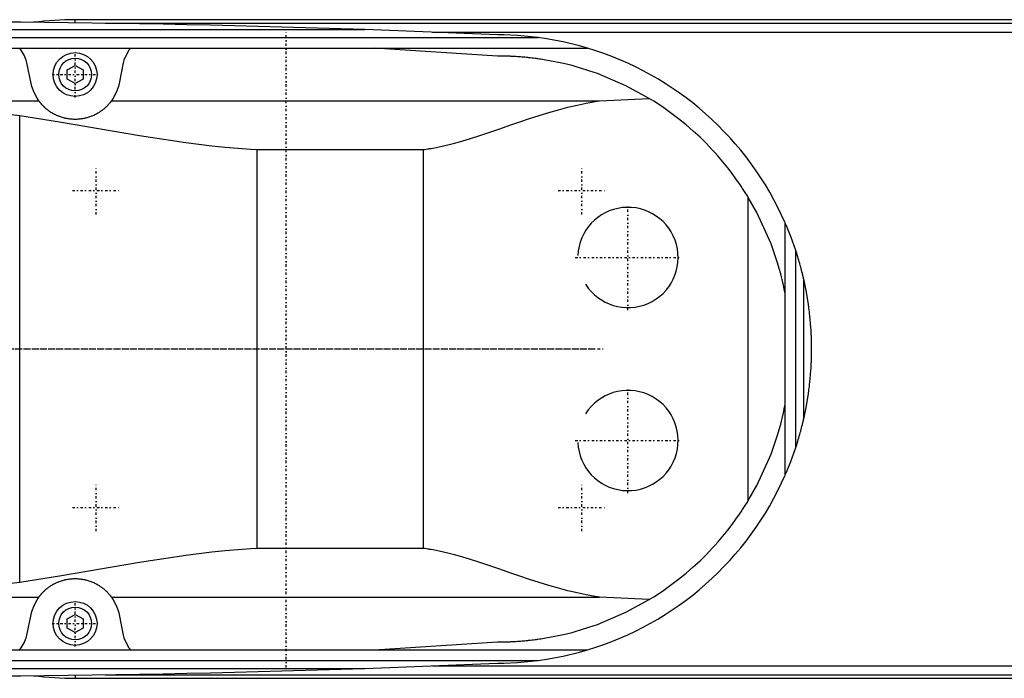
# Model space of a CAD drawing. Extents: x -702 to 174, y -90 to 90.
# Tile 3 of 4: x -451 to -264, y -62 to 62. Entities that reach past the tile are written whole.
import ezdxf

# ---------------------------------------------------------------- set-up
doc = ezdxf.new("R2010")
doc.units = 0
doc.linetypes.add('CENTER', pattern=[1.5, 0.45, -0.5, 0.05, -0.5])
doc.layers.add('AM_0', color=7, linetype='CONTINUOUS')
doc.layers.add('AM_7', color=7, linetype='CENTER')

msp = doc.modelspace()

# ---------------------------------------------------------------- linework, layer by layer
at = {"layer": 'AM_0', "color": 7, "linetype": 'CONTINUOUS'}
for p, q in [((-90, 62.39), (-440, 62.39)), ((-440, 61.81), (-440, 62.39)), ((-434.3, 61.72), (-90, 61.72)), ((-531.04, 60.5), (-385.14, 60.5)), ((-360, 59.5), (-385.14, 60.5)), ((-372.31, 60.02), (-90, 60.02)), ((-562.76, 59), (-352.3, 59)), ((-594.4, 57), (-342.93, 57)), ((-360, 55.5), (-383.32, 57)), ((-448.33, 50.31), (-449.12, 54.2)), ((-430.88, 54.2), (-431.67, 50.31)), ((-441.5, 52.87), (-440, 53.73)), ((-441.5, 51.13), (-441.5, 52.87)), ((-440, 53.73), (-438.5, 52.87)), ((-438.5, 52.87), (-438.5, 51.13)), ((-440, 50.27), (-441.5, 51.13)), ((-438.5, 51.13), (-440, 50.27)), ((-483.81, 47), (-446.87, 47)), ((-433.13, 47), (-340.66, 47)), ((-340.66, 47), (-331.25, 47.47)), ((-450.5, -44.22), (-450.5, 44.22)), ((-405.5, 37.8), (-374, 37.8)), ((-405.5, -37.8), (-405.5, 37.8)), ((-374, -37.8), (-374, 37.8)), ((-312.5, -28.71), (-312.5, 28.71)), ((-305.5, -23.87), (-305.5, 23.87)), ((-303.5, -18.65), (-303.5, 18.65)), ((-302, -13.28), (-302, 13.28)), ((-374, -37.8), (-405.5, -37.8)), ((-483.81, -47), (-446.87, -47)), ((-433.13, -47), (-340.66, -47)), ((-331.25, -47.47), (-340.66, -47)), ((-449.12, -54.2), (-448.33, -50.31)), ((-441.5, -51.13), (-440, -50.27)), ((-440, -50.27), (-438.5, -51.13)), ((-431.67, -50.31), (-430.88, -54.2)), ((-441.5, -52.87), (-441.5, -51.13)), ((-438.5, -51.13), (-438.5, -52.87)), ((-440, -53.73), (-441.5, -52.87)), ((-438.5, -52.87), (-440, -53.73)), ((-383.32, -57), (-360, -55.5)), ((-594.4, -57), (-342.93, -57)), ((-562.76, -59), (-352.3, -59)), ((-385.14, -60.5), (-360, -59.5)), ((-531.04, -60.5), (-385.14, -60.5)), ((-372.31, -60.02), (-90, -60.02)), ((-440, -61.81), (-440, -62.39)), ((-440, -62.39), (-90, -62.39)), ((-434.3, -61.72), (-90, -61.72))]:
    msp.add_line(p, q, dxfattribs=at)
for points in [[(-385.14, 60.5, 0), (-387.39, 60.58, 0), (-391.88, 60.72, 0), (-396.37, 60.86, 0), (-398.61, 60.93, 0), (-400.86, 61, 0), (-405.35, 61.12, 0), (-409.84, 61.24, 0), (-414.33, 61.34, 0), (-418.83, 61.44, 0), (-423.32, 61.53, 0), (-425.56, 61.58, 0), (-427.81, 61.62, 0), (-432.3, 61.69, 0), (-436.8, 61.76, 0), (-441.29, 61.82, 0), (-445.78, 61.87, 0), (-450.27, 61.91, 0), (-452.52, 61.93, 0), (-454.77, 61.95, 0), (-459.26, 61.97, 0), (-463.75, 61.99, 0), (-466, 62, 0)], [(-352.3, 59, 0), (-353.62, 59.16, 0), (-356.22, 59.38, 0), (-358.77, 59.49, 0), (-360, 59.5, 0)], [(-342.93, 57, 0), (-344.47, 57.44, 0), (-347.58, 58.19, 0), (-350.72, 58.77, 0), (-352.3, 59, 0)], [(-449.12, 54.2, 0), (-449.25, 54.71, 0), (-449.64, 55.69, 0), (-450.19, 56.59, 0), (-450.53, 57, 0)], [(-429.47, 57, 0), (-429.81, 56.59, 0), (-430.36, 55.69, 0), (-430.75, 54.71, 0), (-430.88, 54.2, 0)], [(-331.25, 47.47, 0), (-335.67, 49.88, 0), (-341.08, 52.17, 0), (-342.67, 52.72, 0), (-344.27, 53.22, 0), (-345.07, 53.46, 0), (-345.88, 53.68, 0), (-347.51, 54.08, 0), (-349.16, 54.43, 0), (-350.81, 54.73, 0), (-351.78, 54.89, 0), (-352.05, 54.93, 0), (-352.33, 54.97, 0), (-352.47, 54.99, 0), (-352.61, 55.01, 0), (-352.88, 55.04, 0), (-353.16, 55.08, 0), (-353.44, 55.11, 0), (-353.72, 55.14, 0), (-354, 55.17, 0), (-354.13, 55.19, 0), (-354.27, 55.2, 0), (-354.55, 55.23, 0), (-354.83, 55.26, 0), (-354.97, 55.27, 0), (-355.11, 55.28, 0), (-355.39, 55.31, 0), (-355.67, 55.33, 0), (-355.81, 55.34, 0), (-355.95, 55.35, 0), (-356.23, 55.37, 0), (-356.5, 55.39, 0), (-356.78, 55.41, 0), (-357.06, 55.42, 0), (-357.34, 55.44, 0), (-357.48, 55.44, 0), (-357.62, 55.45, 0), (-357.9, 55.46, 0), (-358.18, 55.47, 0), (-358.46, 55.48, 0), (-358.62, 55.48, 0), (-358.67, 55.48, 0), (-358.72, 55.49, 0), (-358.74, 55.49, 0), (-358.76, 55.49, 0), (-358.81, 55.49, 0), (-358.86, 55.49, 0), (-358.9, 55.49, 0), (-358.95, 55.49, 0), (-359, 55.49, 0), (-359.02, 55.49, 0), (-359.04, 55.49, 0), (-359.09, 55.49, 0), (-359.14, 55.49, 0), (-359.16, 55.49, 0), (-359.18, 55.49, 0), (-359.23, 55.49, 0), (-359.28, 55.5, 0), (-359.3, 55.5, 0), (-359.32, 55.5, 0), (-359.37, 55.5, 0), (-359.42, 55.5, 0), (-359.46, 55.5, 0), (-359.51, 55.5, 0), (-359.56, 55.5, 0), (-359.58, 55.5, 0), (-359.6, 55.5, 0), (-359.65, 55.5, 0), (-359.7, 55.5, 0), (-359.74, 55.5, 0), (-359.79, 55.5, 0), (-359.84, 55.5, 0), (-359.86, 55.5, 0), (-359.88, 55.5, 0), (-359.93, 55.5, 0), (-359.98, 55.5, 0), (-360, 55.5, 0)], [(-446.87, 47, 0), (-447.21, 47.5, 0), (-447.78, 48.57, 0), (-448.19, 49.72, 0), (-448.33, 50.31, 0)], [(-431.67, 50.31, 0), (-431.81, 49.72, 0), (-432.22, 48.57, 0), (-432.79, 47.5, 0), (-433.13, 47, 0)], [(-483.81, 47, 0), (-478.39, 46.72, 0), (-467.37, 45.92, 0), (-456.16, 44.84, 0), (-450.5, 44.22, 0)], [(-433.13, 47, 0), (-433.14, 46.98, 0), (-433.17, 46.93, 0), (-433.21, 46.89, 0), (-433.23, 46.86, 0), (-433.25, 46.84, 0), (-433.29, 46.78, 0), (-433.33, 46.73, 0), (-433.38, 46.67, 0), (-433.43, 46.61, 0), (-433.48, 46.55, 0), (-433.51, 46.51, 0), (-433.54, 46.48, 0), (-433.6, 46.41, 0), (-433.66, 46.34, 0), (-433.72, 46.27, 0), (-433.79, 46.19, 0), (-433.87, 46.11, 0), (-433.9, 46.08, 0), (-433.94, 46.04, 0), (-434.02, 45.96, 0), (-434.11, 45.87, 0), (-434.15, 45.83, 0), (-434.2, 45.79, 0), (-434.29, 45.71, 0), (-434.38, 45.62, 0), (-434.43, 45.58, 0), (-434.48, 45.53, 0), (-434.59, 45.45, 0), (-434.7, 45.36, 0), (-434.81, 45.27, 0), (-434.93, 45.18, 0), (-435.05, 45.09, 0), (-435.11, 45.05, 0), (-435.17, 45.01, 0), (-435.3, 44.92, 0), (-435.43, 44.83, 0), (-435.57, 44.75, 0), (-435.71, 44.66, 0), (-435.86, 44.58, 0), (-435.93, 44.54, 0), (-436.01, 44.5, 0), (-436.16, 44.42, 0), (-436.32, 44.34, 0), (-436.48, 44.26, 0), (-436.65, 44.19, 0), (-436.83, 44.11, 0), (-436.92, 44.08, 0), (-437.01, 44.04, 0), (-437.2, 43.97, 0), (-437.39, 43.91, 0), (-437.59, 43.85, 0), (-437.79, 43.79, 0), (-438, 43.74, 0), (-438.1, 43.72, 0), (-438.2, 43.69, 0), (-438.41, 43.65, 0), (-438.62, 43.61, 0), (-438.84, 43.58, 0), (-439.05, 43.55, 0), (-439.26, 43.53, 0), (-439.37, 43.52, 0), (-439.48, 43.52, 0), (-439.69, 43.51, 0), (-439.9, 43.5, 0), (-440, 43.5, 0), (-440.1, 43.5, 0), (-440.31, 43.51, 0), (-440.52, 43.52, 0), (-440.63, 43.52, 0), (-440.74, 43.53, 0), (-440.95, 43.55, 0), (-441.16, 43.58, 0), (-441.38, 43.61, 0), (-441.59, 43.65, 0), (-441.8, 43.69, 0), (-441.9, 43.72, 0), (-442, 43.74, 0), (-442.21, 43.79, 0), (-442.41, 43.85, 0), (-442.61, 43.91, 0), (-442.8, 43.97, 0), (-442.99, 44.04, 0), (-443.08, 44.08, 0), (-443.17, 44.11, 0), (-443.35, 44.19, 0), (-443.52, 44.26, 0), (-443.68, 44.34, 0), (-443.84, 44.42, 0), (-443.99, 44.5, 0), (-444.07, 44.54, 0), (-444.14, 44.58, 0), (-444.29, 44.66, 0), (-444.43, 44.75, 0), (-444.57, 44.83, 0), (-444.7, 44.92, 0), (-444.83, 45.01, 0), (-444.89, 45.05, 0), (-444.95, 45.09, 0), (-445.07, 45.18, 0), (-445.19, 45.27, 0), (-445.3, 45.36, 0), (-445.41, 45.45, 0), (-445.52, 45.53, 0), (-445.57, 45.58, 0), (-445.62, 45.62, 0), (-445.71, 45.71, 0), (-445.8, 45.79, 0), (-445.85, 45.83, 0), (-445.89, 45.87, 0), (-445.98, 45.96, 0), (-446.06, 46.04, 0), (-446.1, 46.08, 0), (-446.13, 46.11, 0), (-446.21, 46.19, 0), (-446.28, 46.27, 0), (-446.34, 46.34, 0), (-446.4, 46.41, 0), (-446.46, 46.48, 0), (-446.49, 46.51, 0), (-446.52, 46.55, 0), (-446.57, 46.61, 0), (-446.62, 46.67, 0), (-446.67, 46.73, 0), (-446.71, 46.78, 0), (-446.75, 46.84, 0), (-446.77, 46.86, 0), (-446.79, 46.89, 0), (-446.83, 46.93, 0), (-446.86, 46.98, 0), (-446.87, 47, 0)], [(-374, 37.8, 0), (-373.84, 37.82, 0), (-373.51, 37.86, 0), (-373.18, 37.91, 0), (-373.02, 37.93, 0), (-372.85, 37.96, 0), (-372.53, 38.01, 0), (-372.2, 38.06, 0), (-371.06, 38.28, 0), (-369.12, 38.73, 0), (-368.16, 38.99, 0), (-367.2, 39.26, 0), (-365.27, 39.84, 0), (-363.36, 40.46, 0), (-361.45, 41.09, 0), (-359.56, 41.74, 0), (-357.67, 42.39, 0), (-356.73, 42.71, 0), (-355.79, 43.02, 0), (-353.92, 43.64, 0), (-352.08, 44.24, 0), (-350.25, 44.8, 0), (-348.44, 45.32, 0), (-346.66, 45.79, 0), (-345.78, 46.01, 0), (-344.91, 46.22, 0), (-343.18, 46.58, 0), (-341.49, 46.88, 0), (-340.66, 47, 0)], [(-312.5, 28.71, 0), (-312.67, 28.99, 0), (-313.09, 29.66, 0), (-313.59, 30.43, 0), (-313.87, 30.85, 0), (-314.17, 31.3, 0), (-314.83, 32.25, 0), (-315.57, 33.26, 0), (-316.39, 34.33, 0), (-317.29, 35.44, 0), (-318.26, 36.58, 0), (-318.78, 37.16, 0), (-319.31, 37.74, 0), (-320.44, 38.92, 0), (-321.64, 40.11, 0), (-322.92, 41.3, 0), (-324.27, 42.47, 0), (-325.7, 43.63, 0), (-326.44, 44.2, 0), (-327.2, 44.77, 0), (-328.77, 45.88, 0), (-330.4, 46.95, 0), (-331.25, 47.47, 0)], [(-450.5, 44.22, 0), (-442.95, 43.01, 0), (-427.81, 40.46, 0), (-419.04, 39.12, 0), (-416.55, 38.79, 0), (-414.08, 38.49, 0), (-412.84, 38.35, 0), (-411.61, 38.23, 0), (-409.16, 38.02, 0), (-406.72, 37.86, 0), (-405.5, 37.8, 0)], [(-305.5, 10.49, 0), (-305.61, 11.02, 0), (-305.83, 12.09, 0), (-306.08, 13.15, 0), (-306.21, 13.68, 0), (-306.35, 14.21, 0), (-306.64, 15.26, 0), (-306.95, 16.3, 0), (-308.19, 19.91, 0), (-310.89, 25.86, 0), (-312.5, 28.71, 0)], [(-303.5, 18.65, 0), (-303.8, 19.54, 0), (-304.44, 21.29, 0), (-305.13, 23.02, 0), (-305.5, 23.87, 0)], [(-302, 13.28, 0), (-302, 13.28, 0), (-302, 13.28, 0), (-302, 13.28, 0), (-302, 13.28, 0), (-302, 13.28, 0), (-302, 13.28, 0), (-302, 13.29, 0), (-302, 13.29, 0), (-302, 13.29, 0), (-302, 13.29, 0), (-302, 13.29, 0), (-302, 13.29, 0), (-302, 13.3, 0), (-302.01, 13.3, 0), (-302.01, 13.3, 0), (-302.01, 13.31, 0), (-302.01, 13.31, 0), (-302.01, 13.31, 0), (-302.01, 13.31, 0), (-302.01, 13.31, 0), (-302.01, 13.32, 0), (-302.01, 13.32, 0), (-302.01, 13.33, 0), (-302.02, 13.35, 0), (-302.02, 13.38, 0), (-302.03, 13.41, 0), (-302.04, 13.45, 0), (-302.05, 13.48, 0), (-302.05, 13.5, 0), (-302.06, 13.52, 0), (-302.06, 13.56, 0), (-302.07, 13.59, 0), (-302.08, 13.63, 0), (-302.09, 13.67, 0), (-302.1, 13.71, 0), (-302.11, 13.74, 0), (-302.11, 13.76, 0), (-302.12, 13.8, 0), (-302.13, 13.84, 0), (-302.14, 13.87, 0), (-302.14, 13.89, 0), (-302.16, 13.94, 0), (-302.17, 13.98, 0), (-302.17, 14.01, 0), (-302.18, 14.03, 0), (-302.19, 14.08, 0), (-302.2, 14.13, 0), (-302.25, 14.31, 0), (-302.32, 14.62, 0), (-302.4, 14.93, 0), (-302.48, 15.24, 0), (-302.57, 15.54, 0), (-302.61, 15.7, 0), (-302.65, 15.85, 0), (-302.74, 16.17, 0), (-302.83, 16.49, 0), (-302.93, 16.81, 0), (-303.02, 17.14, 0), (-303.12, 17.48, 0), (-303.18, 17.64, 0), (-303.23, 17.81, 0), (-303.33, 18.15, 0), (-303.44, 18.49, 0), (-303.5, 18.65, 0)], [(-300.5, 0, 0), (-300.5, 0.01, 0), (-300.5, 0.03, 0), (-300.5, 0.05, 0), (-300.5, 0.06, 0), (-300.5, 0.07, 0), (-300.5, 0.09, 0), (-300.5, 0.11, 0), (-300.5, 0.13, 0), (-300.5, 0.15, 0), (-300.5, 0.18, 0), (-300.5, 0.19, 0), (-300.5, 0.2, 0), (-300.5, 0.22, 0), (-300.5, 0.24, 0), (-300.5, 0.26, 0), (-300.5, 0.28, 0), (-300.5, 0.3, 0), (-300.5, 0.31, 0), (-300.5, 0.32, 0), (-300.5, 0.34, 0), (-300.5, 0.36, 0), (-300.5, 0.37, 0), (-300.5, 0.38, 0), (-300.5, 0.4, 0), (-300.5, 0.42, 0), (-300.5, 0.43, 0), (-300.5, 0.44, 0), (-300.5, 0.46, 0), (-300.5, 0.49, 0), (-300.5, 0.51, 0), (-300.5, 0.53, 0), (-300.5, 0.55, 0), (-300.5, 0.56, 0), (-300.5, 0.57, 0), (-300.5, 0.59, 0), (-300.5, 0.61, 0), (-300.5, 0.68, 0), (-300.51, 0.81, 0), (-300.51, 0.93, 0), (-300.51, 1.05, 0), (-300.51, 1.12, 0), (-300.51, 1.18, 0), (-300.51, 1.3, 0), (-300.52, 1.43, 0), (-300.52, 1.55, 0), (-300.52, 1.67, 0), (-300.53, 1.8, 0), (-300.53, 1.86, 0), (-300.53, 1.92, 0), (-300.54, 2.05, 0), (-300.54, 2.17, 0), (-300.54, 2.23, 0), (-300.54, 2.29, 0), (-300.55, 2.42, 0), (-300.55, 2.54, 0), (-300.56, 2.6, 0), (-300.56, 2.66, 0), (-300.57, 2.79, 0), (-300.57, 2.91, 0), (-300.58, 3.04, 0), (-300.58, 3.16, 0), (-300.59, 3.28, 0), (-300.59, 3.35, 0), (-300.6, 3.41, 0), (-300.6, 3.53, 0), (-300.61, 3.65, 0), (-300.64, 4.09, 0), (-300.7, 4.83, 0), (-300.76, 5.57, 0), (-300.84, 6.31, 0), (-300.88, 6.68, 0), (-300.92, 7.05, 0), (-301.01, 7.79, 0), (-301.11, 8.52, 0), (-301.54, 11.09, 0), (-302, 13.28, 0)], [(-302, -13.28, 0), (-301.54, -11.09, 0), (-301.11, -8.52, 0), (-301.01, -7.79, 0), (-300.92, -7.05, 0), (-300.88, -6.68, 0), (-300.84, -6.31, 0), (-300.76, -5.57, 0), (-300.7, -4.83, 0), (-300.64, -4.09, 0), (-300.61, -3.65, 0), (-300.6, -3.53, 0), (-300.6, -3.41, 0), (-300.59, -3.35, 0), (-300.59, -3.28, 0), (-300.58, -3.16, 0), (-300.58, -3.04, 0), (-300.57, -2.91, 0), (-300.57, -2.79, 0), (-300.56, -2.66, 0), (-300.56, -2.6, 0), (-300.55, -2.54, 0), (-300.55, -2.42, 0), (-300.54, -2.29, 0), (-300.54, -2.23, 0), (-300.54, -2.17, 0), (-300.54, -2.05, 0), (-300.53, -1.92, 0), (-300.53, -1.86, 0), (-300.53, -1.8, 0), (-300.52, -1.67, 0), (-300.52, -1.55, 0), (-300.52, -1.43, 0), (-300.51, -1.3, 0), (-300.51, -1.18, 0), (-300.51, -1.12, 0), (-300.51, -1.05, 0), (-300.51, -0.93, 0), (-300.51, -0.81, 0), (-300.5, -0.68, 0), (-300.5, -0.56, 0), (-300.5, -0.49, 0), (-300.5, -0.46, 0), (-300.5, -0.44, 0), (-300.5, -0.43, 0), (-300.5, -0.42, 0), (-300.5, -0.4, 0), (-300.5, -0.38, 0), (-300.5, -0.37, 0), (-300.5, -0.36, 0), (-300.5, -0.34, 0), (-300.5, -0.32, 0), (-300.5, -0.31, 0), (-300.5, -0.3, 0), (-300.5, -0.28, 0), (-300.5, -0.26, 0), (-300.5, -0.24, 0), (-300.5, -0.22, 0), (-300.5, -0.2, 0), (-300.5, -0.19, 0), (-300.5, -0.18, 0), (-300.5, -0.15, 0), (-300.5, -0.13, 0), (-300.5, -0.11, 0), (-300.5, -0.09, 0), (-300.5, -0.07, 0), (-300.5, -0.06, 0), (-300.5, -0.05, 0), (-300.5, -0.03, 0), (-300.5, -0.01, 0), (-300.5, 0, 0)], [(-312.5, -28.71, 0), (-310.89, -25.86, 0), (-308.19, -19.91, 0), (-306.95, -16.3, 0), (-306.64, -15.26, 0), (-306.35, -14.21, 0), (-306.21, -13.68, 0), (-306.08, -13.15, 0), (-305.83, -12.09, 0), (-305.61, -11.02, 0), (-305.5, -10.49, 0)], [(-303.5, -18.65, 0), (-303.44, -18.49, 0), (-303.33, -18.15, 0), (-303.23, -17.81, 0), (-303.18, -17.64, 0), (-303.12, -17.48, 0), (-303.02, -17.14, 0), (-302.93, -16.81, 0), (-302.83, -16.49, 0), (-302.74, -16.17, 0), (-302.65, -15.85, 0), (-302.61, -15.7, 0), (-302.57, -15.54, 0), (-302.48, -15.24, 0), (-302.4, -14.93, 0), (-302.32, -14.62, 0), (-302.25, -14.31, 0), (-302.2, -14.13, 0), (-302.19, -14.08, 0), (-302.18, -14.03, 0), (-302.17, -14.01, 0), (-302.17, -13.98, 0), (-302.16, -13.94, 0), (-302.14, -13.89, 0), (-302.14, -13.87, 0), (-302.13, -13.84, 0), (-302.12, -13.8, 0), (-302.11, -13.76, 0), (-302.11, -13.74, 0), (-302.1, -13.71, 0), (-302.09, -13.67, 0), (-302.08, -13.63, 0), (-302.07, -13.59, 0), (-302.06, -13.56, 0), (-302.06, -13.52, 0), (-302.05, -13.5, 0), (-302.05, -13.48, 0), (-302.04, -13.45, 0), (-302.03, -13.41, 0), (-302.02, -13.38, 0), (-302.02, -13.35, 0), (-302.01, -13.33, 0), (-302.01, -13.32, 0), (-302.01, -13.32, 0), (-302.01, -13.31, 0), (-302.01, -13.31, 0), (-302.01, -13.31, 0), (-302.01, -13.31, 0), (-302.01, -13.31, 0), (-302.01, -13.3, 0), (-302.01, -13.3, 0), (-302, -13.3, 0), (-302, -13.29, 0), (-302, -13.29, 0), (-302, -13.29, 0), (-302, -13.29, 0), (-302, -13.29, 0), (-302, -13.29, 0), (-302, -13.28, 0), (-302, -13.28, 0), (-302, -13.28, 0), (-302, -13.28, 0), (-302, -13.28, 0), (-302, -13.28, 0), (-302, -13.28, 0)], [(-305.5, -23.87, 0), (-305.13, -23.02, 0), (-304.44, -21.29, 0), (-303.8, -19.54, 0), (-303.5, -18.65, 0)], [(-331.25, -47.47, 0), (-330.4, -46.95, 0), (-328.77, -45.88, 0), (-327.2, -44.77, 0), (-326.44, -44.2, 0), (-325.7, -43.63, 0), (-324.27, -42.47, 0), (-322.92, -41.3, 0), (-321.64, -40.11, 0), (-320.44, -38.92, 0), (-319.31, -37.74, 0), (-318.78, -37.16, 0), (-318.26, -36.58, 0), (-317.29, -35.44, 0), (-316.39, -34.33, 0), (-315.57, -33.26, 0), (-314.83, -32.25, 0), (-314.17, -31.3, 0), (-313.87, -30.85, 0), (-313.59, -30.43, 0), (-313.09, -29.66, 0), (-312.67, -28.99, 0), (-312.5, -28.71, 0)], [(-405.5, -37.8, 0), (-406.72, -37.86, 0), (-409.16, -38.02, 0), (-411.61, -38.23, 0), (-412.84, -38.35, 0), (-414.08, -38.49, 0), (-416.55, -38.79, 0), (-419.04, -39.12, 0), (-427.81, -40.46, 0), (-442.95, -43.01, 0), (-450.5, -44.22, 0)], [(-340.66, -47, 0), (-341.49, -46.88, 0), (-343.18, -46.58, 0), (-344.91, -46.22, 0), (-345.78, -46.01, 0), (-346.66, -45.79, 0), (-348.44, -45.32, 0), (-350.25, -44.8, 0), (-352.08, -44.24, 0), (-353.92, -43.64, 0), (-355.79, -43.02, 0), (-356.73, -42.71, 0), (-357.67, -42.39, 0), (-359.56, -41.74, 0), (-361.45, -41.09, 0), (-363.36, -40.46, 0), (-365.27, -39.84, 0), (-367.2, -39.26, 0), (-368.16, -38.99, 0), (-369.12, -38.73, 0), (-371.06, -38.28, 0), (-372.2, -38.06, 0), (-372.53, -38.01, 0), (-372.85, -37.96, 0), (-373.02, -37.93, 0), (-373.18, -37.91, 0), (-373.51, -37.86, 0), (-373.84, -37.82, 0), (-374, -37.8, 0)], [(-450.5, -44.22, 0), (-456.16, -44.84, 0), (-467.37, -45.92, 0), (-478.39, -46.72, 0), (-483.81, -47, 0)], [(-446.87, -47, 0), (-446.86, -46.98, 0), (-446.83, -46.93, 0), (-446.79, -46.89, 0), (-446.77, -46.86, 0), (-446.75, -46.84, 0), (-446.71, -46.78, 0), (-446.67, -46.73, 0), (-446.62, -46.67, 0), (-446.57, -46.61, 0), (-446.52, -46.55, 0), (-446.49, -46.51, 0), (-446.46, -46.48, 0), (-446.4, -46.41, 0), (-446.34, -46.34, 0), (-446.28, -46.27, 0), (-446.21, -46.19, 0), (-446.13, -46.11, 0), (-446.1, -46.08, 0), (-446.06, -46.04, 0), (-445.98, -45.96, 0), (-445.89, -45.87, 0), (-445.85, -45.83, 0), (-445.8, -45.79, 0), (-445.71, -45.71, 0), (-445.62, -45.62, 0), (-445.57, -45.58, 0), (-445.52, -45.53, 0), (-445.41, -45.45, 0), (-445.3, -45.36, 0), (-445.19, -45.27, 0), (-445.07, -45.18, 0), (-444.95, -45.09, 0), (-444.89, -45.05, 0), (-444.83, -45.01, 0), (-444.7, -44.92, 0), (-444.57, -44.83, 0), (-444.43, -44.75, 0), (-444.29, -44.66, 0), (-444.14, -44.58, 0), (-444.07, -44.54, 0), (-443.99, -44.5, 0), (-443.84, -44.42, 0), (-443.68, -44.34, 0), (-443.52, -44.26, 0), (-443.35, -44.19, 0), (-443.17, -44.11, 0), (-443.08, -44.08, 0), (-442.99, -44.04, 0), (-442.8, -43.97, 0), (-442.61, -43.91, 0), (-442.41, -43.85, 0), (-442.21, -43.79, 0), (-442, -43.74, 0), (-441.9, -43.72, 0), (-441.8, -43.69, 0), (-441.59, -43.65, 0), (-441.38, -43.61, 0), (-441.16, -43.58, 0), (-440.95, -43.55, 0), (-440.74, -43.53, 0), (-440.63, -43.52, 0), (-440.52, -43.52, 0), (-440.31, -43.51, 0), (-440.1, -43.5, 0), (-440, -43.5, 0), (-439.9, -43.5, 0), (-439.69, -43.51, 0), (-439.48, -43.52, 0), (-439.37, -43.52, 0), (-439.26, -43.53, 0), (-439.05, -43.55, 0), (-438.84, -43.58, 0), (-438.62, -43.61, 0), (-438.41, -43.65, 0), (-438.2, -43.69, 0), (-438.1, -43.72, 0), (-438, -43.74, 0), (-437.79, -43.79, 0), (-437.59, -43.85, 0), (-437.39, -43.91, 0), (-437.2, -43.97, 0), (-437.01, -44.04, 0), (-436.92, -44.08, 0), (-436.83, -44.11, 0), (-436.65, -44.19, 0), (-436.48, -44.26, 0), (-436.32, -44.34, 0), (-436.16, -44.42, 0), (-436.01, -44.5, 0), (-435.93, -44.54, 0), (-435.86, -44.58, 0), (-435.71, -44.66, 0), (-435.57, -44.75, 0), (-435.43, -44.83, 0), (-435.3, -44.92, 0), (-435.17, -45.01, 0), (-435.11, -45.05, 0), (-435.05, -45.09, 0), (-434.93, -45.18, 0), (-434.81, -45.27, 0), (-434.7, -45.36, 0), (-434.59, -45.45, 0), (-434.48, -45.53, 0), (-434.43, -45.58, 0), (-434.38, -45.62, 0), (-434.29, -45.71, 0), (-434.2, -45.79, 0), (-434.15, -45.83, 0), (-434.11, -45.87, 0), (-434.02, -45.96, 0), (-433.94, -46.04, 0), (-433.9, -46.08, 0), (-433.87, -46.11, 0), (-433.79, -46.19, 0), (-433.72, -46.27, 0), (-433.66, -46.34, 0), (-433.6, -46.41, 0), (-433.54, -46.48, 0), (-433.51, -46.51, 0), (-433.48, -46.55, 0), (-433.43, -46.61, 0), (-433.38, -46.67, 0), (-433.33, -46.73, 0), (-433.29, -46.78, 0), (-433.25, -46.84, 0), (-433.23, -46.86, 0), (-433.21, -46.89, 0), (-433.17, -46.93, 0), (-433.14, -46.98, 0), (-433.13, -47, 0)], [(-448.33, -50.31, 0), (-448.19, -49.72, 0), (-447.78, -48.57, 0), (-447.21, -47.5, 0), (-446.87, -47, 0)], [(-433.13, -47, 0), (-432.79, -47.5, 0), (-432.22, -48.57, 0), (-431.81, -49.72, 0), (-431.67, -50.31, 0)], [(-360, -55.5, 0), (-359.98, -55.5, 0), (-359.93, -55.5, 0), (-359.88, -55.5, 0), (-359.86, -55.5, 0), (-359.84, -55.5, 0), (-359.79, -55.5, 0), (-359.74, -55.5, 0), (-359.7, -55.5, 0), (-359.65, -55.5, 0), (-359.6, -55.5, 0), (-359.58, -55.5, 0), (-359.56, -55.5, 0), (-359.51, -55.5, 0), (-359.46, -55.5, 0), (-359.42, -55.5, 0), (-359.37, -55.5, 0), (-359.32, -55.5, 0), (-359.3, -55.5, 0), (-359.28, -55.5, 0), (-359.23, -55.49, 0), (-359.18, -55.49, 0), (-359.16, -55.49, 0), (-359.14, -55.49, 0), (-359.09, -55.49, 0), (-359.04, -55.49, 0), (-359.02, -55.49, 0), (-359, -55.49, 0), (-358.95, -55.49, 0), (-358.9, -55.49, 0), (-358.86, -55.49, 0), (-358.81, -55.49, 0), (-358.76, -55.49, 0), (-358.74, -55.49, 0), (-358.72, -55.49, 0), (-358.67, -55.48, 0), (-358.62, -55.48, 0), (-358.46, -55.48, 0), (-358.18, -55.47, 0), (-357.9, -55.46, 0), (-357.62, -55.45, 0), (-357.48, -55.44, 0), (-357.34, -55.44, 0), (-357.06, -55.42, 0), (-356.78, -55.41, 0), (-356.5, -55.39, 0), (-356.23, -55.37, 0), (-355.95, -55.35, 0), (-355.81, -55.34, 0), (-355.67, -55.33, 0), (-355.39, -55.31, 0), (-355.11, -55.28, 0), (-354.97, -55.27, 0), (-354.83, -55.26, 0), (-354.55, -55.23, 0), (-354.27, -55.2, 0), (-354.13, -55.19, 0), (-354, -55.17, 0), (-353.72, -55.14, 0), (-353.44, -55.11, 0), (-353.16, -55.08, 0), (-352.88, -55.04, 0), (-352.61, -55.01, 0), (-352.47, -54.99, 0), (-352.33, -54.97, 0), (-352.05, -54.93, 0), (-351.78, -54.89, 0), (-350.81, -54.73, 0), (-349.16, -54.43, 0), (-347.51, -54.08, 0), (-345.88, -53.68, 0), (-345.07, -53.46, 0), (-344.27, -53.22, 0), (-342.67, -52.72, 0), (-341.08, -52.17, 0), (-335.67, -49.88, 0), (-331.25, -47.47, 0)], [(-450.53, -57, 0), (-450.19, -56.59, 0), (-449.64, -55.69, 0), (-449.25, -54.71, 0), (-449.12, -54.2, 0)], [(-430.88, -54.2, 0), (-430.75, -54.71, 0), (-430.36, -55.69, 0), (-429.81, -56.59, 0), (-429.47, -57, 0)], [(-352.3, -59, 0), (-350.72, -58.77, 0), (-347.58, -58.19, 0), (-344.47, -57.44, 0), (-342.93, -57, 0)], [(-360, -59.5, 0), (-358.77, -59.49, 0), (-356.22, -59.38, 0), (-353.62, -59.16, 0), (-352.3, -59, 0)], [(-466, -62, 0), (-463.75, -61.99, 0), (-459.26, -61.97, 0), (-454.77, -61.95, 0), (-452.52, -61.93, 0), (-450.27, -61.91, 0), (-445.78, -61.87, 0), (-441.29, -61.82, 0), (-436.8, -61.76, 0), (-432.3, -61.69, 0), (-427.81, -61.62, 0), (-425.56, -61.58, 0), (-423.32, -61.53, 0), (-418.83, -61.44, 0), (-414.33, -61.34, 0), (-409.84, -61.24, 0), (-405.35, -61.12, 0), (-400.86, -61, 0), (-398.61, -60.93, 0), (-396.37, -60.86, 0), (-391.88, -60.72, 0), (-387.39, -60.58, 0), (-385.14, -60.5, 0)]]:
    msp.add_polyline3d(points, dxfattribs=at)
for centre, radius in [((-440, 52), 4.15), ((-440, 52), 3.1), ((-440, -52), 4.15), ((-440, -52), 3.1)]:
    msp.add_circle(centre, radius, dxfattribs=at)
for centre, radius, start, end in [((-440, 0), 62.39, 90, 97.236), ((-360, 0), 59.5, 23.6567, 73.3321), ((-335.28, 17.34), 9.5, 212.3243, 177.6757), ((-335.28, -17.34), 9.5, 182.3243, 147.6757), ((-360, 0), 59.5, 286.6679, 336.3433), ((-440, 0), 62.39, 262.764, 270)]:
    msp.add_arc(centre, radius, start, end, dxfattribs=at)
at = {"layer": 'AM_7', "color": 4, "linetype": 'CENTER'}
for p, q in [((-400, -60.37), (-400, 60.38)), ((-400, -58.8), (-400, 58.8)), ((-440, 47.64), (-440, 56.36)), ((-444.36, 52), (-435.64, 52)), ((-436, 25.48), (-436, 34.52)), ((-344, 25.48), (-344, 34.52)), ((-440.51, 30), (-431.49, 30)), ((-348.51, 30), (-339.49, 30)), ((-335.28, 7.37), (-335.28, 27.32)), ((-345.26, 17.34), (-325.31, 17.34)), ((-475.4, 0), (-341.2, 0)), ((-460.38, 0), (-339.63, 0)), ((-335.28, -27.32), (-335.28, -7.37)), ((-345.26, -17.34), (-325.31, -17.34)), ((-436, -34.52), (-436, -25.48)), ((-344, -34.52), (-344, -25.48)), ((-440.51, -30), (-431.49, -30)), ((-348.51, -30), (-339.49, -30)), ((-440, -56.36), (-440, -47.64)), ((-444.36, -52), (-435.64, -52))]:
    msp.add_line(p, q, dxfattribs=at)

doc.saveas('drawing.dxf')
